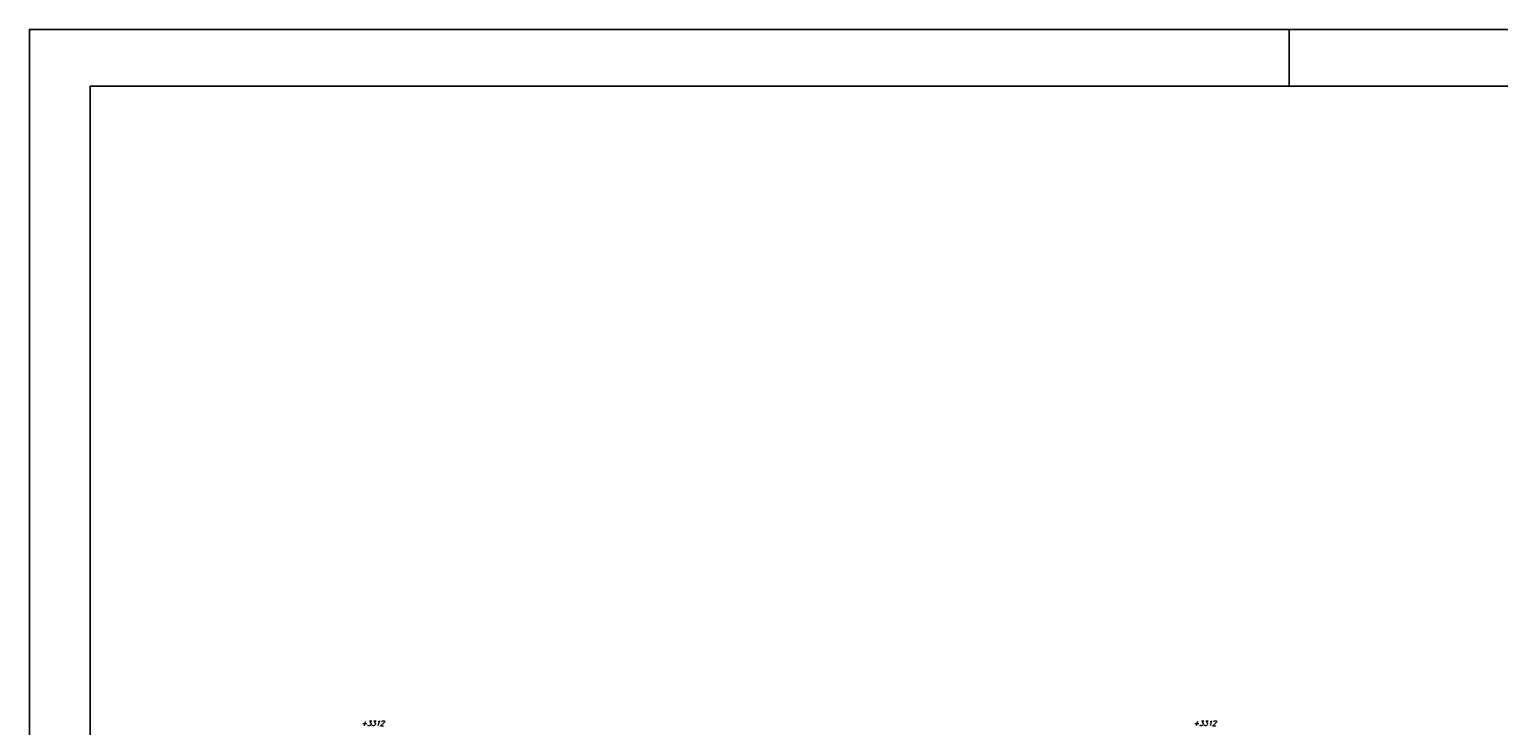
# Model space of a CAD drawing. Header units: inches. Extents: x 826 to 1034, y 702 to 834.
# Tile 26 of 93: x 877 to 903, y 746 to 759. Entities that reach past the tile are written whole.
import ezdxf

# ---------------------------------------------------------------- set-up
doc = ezdxf.new("R2010")
doc.units = ezdxf.units.IN
doc.header["$MEASUREMENT"] = 0
for name, color, linetype in [('2', 2, 'Continuous'), ('5', 5, 'Continuous'), ('SAZE_DRAWINGS', 7, 'Continuous')]:
    doc.layers.add(name, color=color, linetype=linetype)
doc.styles.add('SAZE_STYLE', font='romansp.shx', dxfattribs={"oblique": 15})

msp = doc.modelspace()

# ---------------------------------------------------------------- linework, layer by layer
at = {"layer": '2'}
msp.add_line((899.2869, 757.8185), (899.2869, 758.8369), dxfattribs=at)
msp.add_lwpolyline([(961.4123, 758.8369), (876.7179, 758.8369), (876.7179, 701.8038), (961.4123, 701.8038)], close=True, dxfattribs=at)
at = {"layer": '5'}
msp.add_lwpolyline([(877.8077, 702.8222), (960.3939, 702.8222), (960.3939, 757.8185), (877.8077, 757.8185)], close=True, dxfattribs=at)

# ---------------------------------------------------------------- texts
at = {"layer": 'SAZE_DRAWINGS', "color": 3, "char_height": 0.09033, "attachment_point": 9, "style": 'SAZE_STYLE'}
for insert in [(883.0746, 746.3678), (897.9794, 746.3678)]:
    msp.add_mtext('+3312', dxfattribs=dict(at, insert=insert))

doc.saveas('drawing.dxf')
